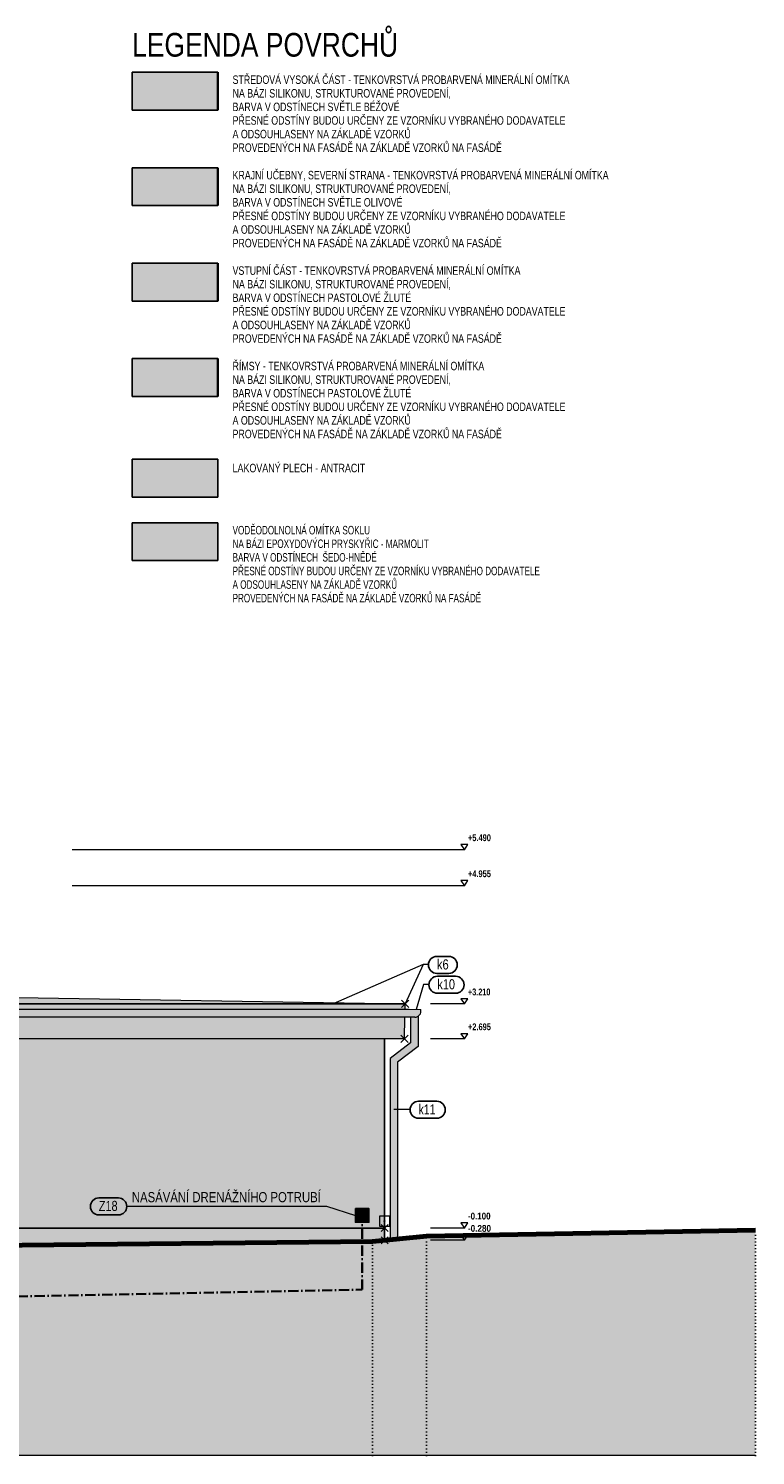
# Model space of a CAD drawing. Header units: millimetres. Extents: x -102573 to 74941, y -39020 to -17940.
# Tile 16 of 19: x 18522 to 29270, y -39020 to -17940. Entities that reach past the tile are written whole.
import ezdxf

# ---------------------------------------------------------------- set-up
doc = ezdxf.new("R2010")
doc.units = ezdxf.units.MM
doc.linetypes.add('Cerchovana_1', pattern=[250, 150, -50, 0, -50])
doc.linetypes.add('JIS_08_37', pattern=[50, 0, -50])
for name, color, linetype, lineweight in [('XR$1$POHLEDY - NOVÝ STAV_1', 7, 'Continuous', 25), ('XR$2$POHLEDY - KLEMPÍŘINA_1', 7, 'Continuous', 25), ('XR$3$POHLEDY - FILING_1', 7, 'Continuous', 25), ('XR$4$POHLEDY - LEGENDA_1', 7, 'Continuous', 25)]:
    doc.layers.add(name, color=color, linetype=linetype, lineweight=lineweight)
doc.styles.add('ARIAL', font='ARIAL.TTF')
doc.styles.add('ARIALNARROW', font='ARIALN.TTF')

# ---------------------------------------------------------------- blocks, each defined once
blk = doc.blocks.new('COMPLEX_ELEVATIONDIM_1')
at = {"layer": 'XR$1$POHLEDY - NOVÝ STAV_1', "color": 6, "linetype": 'Continuous', "lineweight": 13}
for p, q in [((17974, -30124), (18080, -30018)), ((17974, -30018), (18080, -30124)), ((24966, -30071), (19166, -30071)), ((25019, -29996), (24914, -29996)), ((24914, -29996), (24966, -30071)), ((24966, -30071), (25019, -29996)), ((24966, -30071), (24966, -30071)), ((24966, -30071), (24966, -30071)), ((24966, -30071), (24966, -30071)), ((24966, -30071), (24966, -30071)), ((17974, -30656), (18080, -30550)), ((17974, -30550), (18080, -30656)), ((25019, -30528), (24914, -30528)), ((24914, -30528), (24966, -30603)), ((24966, -30603), (25019, -30528)), ((24966, -30603), (19166, -30603)), ((24966, -30603), (24966, -30603)), ((24966, -30603), (24966, -30603)), ((24966, -30603), (24966, -30603)), ((24966, -30603), (24966, -30603)), ((24037, -32401), (24143, -32295)), ((24037, -32295), (24143, -32401)), ((24966, -32349), (24466, -32349)), ((25019, -32274), (24914, -32274)), ((24914, -32274), (24966, -32349)), ((24966, -32349), (25019, -32274)), ((24966, -32349), (24966, -32349)), ((24966, -32349), (24966, -32349)), ((24966, -32349), (24966, -32349)), ((24966, -32349), (24966, -32349)), ((24028, -32917), (24134, -32811)), ((24028, -32811), (24134, -32917)), ((24966, -32864), (24466, -32864)), ((25019, -32789), (24914, -32789)), ((24914, -32789), (24966, -32864)), ((24966, -32864), (25019, -32789)), ((24966, -32864), (24966, -32864)), ((24966, -32864), (24966, -32864)), ((24966, -32864), (24966, -32864)), ((24966, -32864), (24966, -32864)), ((23712, -35485), (23712, -35635)), ((23862, -35485), (23712, -35485)), ((23734, -35713), (23840, -35607)), ((23734, -35607), (23840, -35713)), ((23862, -35635), (23862, -35485)), ((25019, -35585), (24914, -35585)), ((24914, -35585), (24966, -35660)), ((24966, -35660), (25019, -35585)), ((23712, -35635), (23862, -35635)), ((23734, -35895), (23840, -35789)), ((23734, -35789), (23840, -35895)), ((24966, -35660), (24466, -35660)), ((25019, -35767), (24914, -35767)), ((24914, -35767), (24966, -35842)), ((24966, -35660), (24966, -35660)), ((24966, -35660), (24966, -35660)), ((24966, -35660), (24966, -35660)), ((24966, -35660), (24966, -35660)), ((24966, -35842), (25019, -35767)), ((24966, -35842), (24966, -35842)), ((24966, -35842), (24966, -35842)), ((24966, -35842), (24966, -35842)), ((24966, -35842), (24966, -35842))]:
    blk.add_line(p, q, dxfattribs=at)
blk.add_lwpolyline([(24966, -35842), (24894, -35842), (24894, -35842), (24466, -35842)], dxfattribs=at)
blk.add_circle((23787, -35560), 7.5, dxfattribs=at)
at = {"layer": 'XR$1$POHLEDY - NOVÝ STAV_1', "color": 6, "linetype": 'Continuous', "lineweight": 18, "char_height": 100, "attachment_point": 7, "style": 'ARIALNARROW'}
for s, insert, width in [('\\W0.96;\\fArial Narrow|i0|b1|c0|p0;+5.490', (25019, -29946), 389.4), ('\\W0.96;\\fArial Narrow|i0|b1|c0|p0;+4.955', (25019, -30478), 389.4), ('\\W0.94;\\fArial Narrow|i0|b1|c0|p0;+3.210', (25019, -32224), 388.58), ('\\W0.96;\\fArial Narrow|i0|b1|c0|p0;+2.695', (25019, -32739), 389.4), ('\\W1.03;\\fArial Narrow|i0|b1|c0|p0;-0.100', (25019, -35535), 392.67), ('\\W1.05;\\fArial Narrow|i0|b1|c0|p0;-0.280', (25019, -35717), 393.65)]:
    blk.add_mtext(s, dxfattribs=dict(at, insert=insert, width=width))

msp = doc.modelspace()

# ---------------------------------------------------------------- hatches: boundary and pattern name
at = {"layer": 'XR$3$POHLEDY - FILING_1', "linetype": 'Continuous', "lineweight": 13}
for color, points in [(252, [(-18421, -32349), (24090, -32349), (17807, -32246), (16855, -32246), (16855, -32103), (16755, -32103), (16755, -32246), (15471, -32246), (15471, -32103), (15371, -32103), (15371, -32246), (11248, -32246), (11248, -32103), (11148, -32103), (11148, -32246), (169, -32246), (169, -32103), (69, -32103), (69, -32246), (-5479, -32246), (-5479, -32103), (-5579, -32103), (-5579, -32246), (-9702, -32246), (-9702, -32103), (-9802, -32103), (-9802, -32246), (-11085, -32246), (-11085, -32103), (-11185, -32103), (-11185, -32246), (-12138, -32246)]), (254, [(23354, -35574), (23554, -35574), (23554, -35374), (23354, -35374)])]:
    msp.add_hatch(color=color, dxfattribs=at).paths.add_polyline_path(points, flags=0)
h = msp.add_hatch(dxfattribs=at)
h.set_pattern_fill('VZOR', scale=300, angle=45, style=0, pattern_type=2)
h.set_pattern_definition([(45, (-6e-14, 848.53), (-3e-14, 424.264), [300, -300]), (135, (-6e-14, 848.53), (-424.264, 3e-14), [300, -300])])
h.paths.add_polyline_path([(-18421, -32349), (24090, -32349), (17807, -32246), (16855, -32246), (16855, -32103), (16755, -32103), (16755, -32246), (15471, -32246), (15471, -32103), (15371, -32103), (15371, -32246), (11248, -32246), (11248, -32103), (11148, -32103), (11148, -32246), (169, -32246), (169, -32103), (69, -32103), (69, -32246), (-5479, -32246), (-5479, -32103), (-5579, -32103), (-5579, -32246), (-9702, -32246), (-9702, -32103), (-9802, -32103), (-9802, -32246), (-11085, -32246), (-11085, -32103), (-11185, -32103), (-11185, -32246), (-12138, -32246)], flags=0)
for color, points in [(252, [(-18420, -32429), (-1478, -32429), (-1478, -32422), (7127, -32422), (7127, -32429), (24089, -32429), (24090, -32349), (-18421, -32349)]), (251, [(24324, -32449), (24322, -32433), (24148, -32429), (7127, -32429), (7127, -32545), (24232, -32545), (24249, -32544), (24265, -32540), (24280, -32533), (24293, -32523), (24305, -32511), (24314, -32497), (24320, -32482), (24324, -32466)]), (252, [(7313, -32604), (7357, -32606), (7360, -32621), (7360, -32623), (7360, -32624), (7360, -32628), (7359, -32637), (7359, -32640), (7359, -32642), (7358, -32646), (7356, -32652), (7355, -32656), (7354, -32660), (7352, -32663), (7351, -32667), (7347, -32672), (7346, -32676), (7344, -32678), (7343, -32680), (7337, -32687), (7334, -32690), (7333, -32691), (7332, -32692), (7320, -32702), (7313, -32706), (7313, -32864), (24081, -32864), (24087, -32545), (7313, -32545)]), (251, [(24281, -32532), (24265, -32540), (24249, -32544), (24232, -32545), (24171, -32545), (24171, -32923), (23867, -33158), (23867, -35834), (23977, -35834), (23977, -33212), (24281, -32977)]), (253, [(23607, -35860), (23787, -35842), (23787, -35660), (7217, -35660), (7217, -35991), (9165, -36007)])]:
    msp.add_hatch(color=color, dxfattribs=at).paths.add_polyline_path(points)
h = msp.add_hatch(color=9, dxfattribs=at)
h.paths.add_polyline_path([(7313, -33231), (7217, -33352), (7217, -35660), (23787, -35660), (23787, -32864), (7313, -32864)])
h.paths.add_polyline_path([(7057, -33135), (7057, -35660), (7107, -35660), (7107, -33314), (7203, -33193), (7203, -32864), (7127, -32864), (7127, -33135)])
h.paths.add_polyline_path([(9427, -33110), (9427, -34460), (8427, -34460), (8427, -33110)], flags=16)
h.paths.add_polyline_path([(9877, -34460), (9877, -33110), (10877, -33110), (10877, -34460)], flags=16)
h.paths.add_polyline_path([(12327, -33110), (12327, -34460), (11327, -34460), (11327, -33110)], flags=16)
h.paths.add_polyline_path([(12777, -34460), (12777, -33110), (13777, -33110), (13777, -34460)], flags=16)
h.paths.add_polyline_path([(15227, -33110), (15227, -34460), (14227, -34460), (14227, -33110)], flags=16)
h.paths.add_polyline_path([(15677, -34460), (15677, -33110), (16677, -33110), (16677, -34460)], flags=16)
h = msp.add_hatch(dxfattribs=at)
h.set_pattern_fill('VZOR', scale=150, angle=315, style=0, pattern_type=2)
h.set_pattern_definition([(315, (424.26, -9e-14), (212.13203, -5e-14), [150, -150]), (45, (424.26, -9e-14), (5e-14, 212.13203), [150, -150])])
h.paths.add_polyline_path([(23354, -35574), (23554, -35574), (23554, -35374), (23354, -35374)], flags=0)
at = {"layer": 'XR$3$POHLEDY - FILING_1', "linetype": 'Continuous', "lineweight": 50}
msp.add_hatch(color=7, dxfattribs=at).paths.add_polyline_path([(7057, -35910), (4101, -35950), (3772, -35956), (1152, -36000), (-1408, -36000), (-1408, -37440), (-2528, -37460), (-2678, -37460), (-10336, -36890), (-10878, -36890), (-10878, -36850), (-11428, -36809), (-18078, -36590), (-19290, -36580), (-25583, -37200), (-25583, -39020), (29270, -39020), (29270, -35690), (24407, -35780), (23607, -35860), (9165, -36007), (7057, -35990)])
at = {"layer": 'XR$4$POHLEDY - LEGENDA_1', "linetype": 'Continuous', "lineweight": 13}
for color, points in [(254, [(21320, -18586), (20053, -18586), (20053, -19146), (21320, -19146)]), (9, [(21320, -19996), (20053, -19996), (20053, -20556), (21320, -20556)]), (41, [(21320, -21406), (20053, -21406), (20053, -21966), (21320, -21966)]), (252, [(21320, -22816), (20053, -22816), (20053, -23376), (21320, -23376)])]:
    msp.add_hatch(color=color, dxfattribs=at).paths.add_polyline_path(points)
at = {"layer": 'XR$4$POHLEDY - LEGENDA_1', "linetype": 'Continuous', "lineweight": 25}
for color, points in [(251, [(21320, -24301), (20053, -24301), (20053, -24861), (21320, -24861)]), (253, [(21320, -25240), (20053, -25240), (20053, -25800), (21320, -25800)])]:
    msp.add_hatch(color=color, dxfattribs=at).paths.add_polyline_path(points)

# ---------------------------------------------------------------- linework, layer by layer
at = {"layer": 'XR$1$POHLEDY - NOVÝ STAV_1', "color": 6, "linetype": 'Continuous', "lineweight": 13}
for p, q in [((24355, -31768), (23024, -32349)), ((24355, -31768), (24090, -32349)), ((24435, -31768), (24355, -31768)), ((24362, -32061), (24252, -32431)), ((24442, -32061), (24362, -32061)), ((24164, -33908), (23924, -33908)), ((19980, -35336), (22930, -35336)), ((22930, -35336), (23354, -35474))]:
    msp.add_line(p, q, dxfattribs=at)
at = {"layer": 'XR$1$POHLEDY - NOVÝ STAV_1', "color": 6, "linetype": 'Continuous', "lineweight": 25}
for p, q in [((24737, -31648), (24560, -31648)), ((24737, -31898), (24560, -31898)), ((24837, -31941), (24567, -31941)), ((24837, -32191), (24567, -32191)), ((24559, -33788), (24289, -33788)), ((24559, -34038), (24289, -34038)), ((19850, -35216), (19561, -35216)), ((19850, -35466), (19561, -35466))]:
    msp.add_line(p, q, dxfattribs=at)
at = {"layer": 'XR$1$POHLEDY - NOVÝ STAV_1', "color": 7, "linetype": 'Continuous', "lineweight": 13}
for p, q in [((17807, -32246), (24090, -32349)), ((-18421, -32349), (24090, -32349)), ((24090, -32349), (16967, -32349)), ((24089, -32429), (24090, -32349)), ((24081, -32864), (24087, -32545)), ((24081, -32864), (7313, -32864))]:
    msp.add_line(p, q, dxfattribs=at)
at = {"layer": 'XR$1$POHLEDY - NOVÝ STAV_1', "color": 7, "linetype": 'Continuous', "lineweight": 25}
for p, q in [((23787, -32864), (23787, -35842)), ((7217, -35660), (23607, -35660)), ((23607, -35660), (7217, -35660)), ((23787, -35660), (11322, -35660))]:
    msp.add_line(p, q, dxfattribs=at)
at = {"layer": 'XR$1$POHLEDY - NOVÝ STAV_1', "color": 5, "linetype": 'Cerchovana_1', "lineweight": 35}
for p, q in [((23454, -36570), (23454, -35549)), ((7359, -36892), (23454, -36570))]:
    msp.add_line(p, q, dxfattribs=at)
at = {"layer": 'XR$1$POHLEDY - NOVÝ STAV_1', "color": 7, "linetype": 'Continuous', "lineweight": 70}
for p, q in [((24407, -35780), (23607, -35860)), ((29270, -35690), (24407, -35780)), ((23607, -35860), (9252, -36008))]:
    msp.add_line(p, q, dxfattribs=at)
at = {"layer": 'XR$1$POHLEDY - NOVÝ STAV_1', "color": 5, "linetype": 'JIS_08_37', "lineweight": 13}
for p, q in [((24407, -39020), (24407, -35780)), ((29270, -39020), (29270, -35690)), ((23607, -39020), (23607, -35860))]:
    msp.add_line(p, q, dxfattribs=at)
at = {"layer": 'XR$1$POHLEDY - NOVÝ STAV_1', "color": 5, "linetype": 'Continuous', "lineweight": 13}
msp.add_line((29270, -39020), (-25583, -39020), dxfattribs=at)
at = {"layer": 'XR$1$POHLEDY - NOVÝ STAV_1', "color": 8, "linetype": 'Continuous', "lineweight": 25}
msp.add_lwpolyline([(23354, -35374), (23554, -35374), (23554, -35574), (23354, -35574), (23354, -35374)], close=True, dxfattribs=at)
at = {"layer": 'XR$1$POHLEDY - NOVÝ STAV_1', "color": 5, "linetype": 'Cerchovana_1', "lineweight": 13}
msp.add_circle((23454, -35474), 75, dxfattribs=at)
at = {"layer": 'XR$1$POHLEDY - NOVÝ STAV_1', "color": 6, "linetype": 'Continuous', "lineweight": 25}
for centre, start, end in [((24560, -31773), 90, 270), ((24737, -31773), 270, 90), ((24567, -32066), 90, 270), ((24837, -32066), 270, 90), ((24289, -33913), 90, 270), ((24559, -33913), 270, 90), ((19561, -35341), 90, 270), ((19850, -35341), 270, 90)]:
    msp.add_arc(centre, 125, start, end, dxfattribs=at)
at = {"layer": 'XR$2$POHLEDY - KLEMPÍŘINA_1', "color": 251, "linetype": 'Continuous', "lineweight": 13}
for p, q in [((7127, -32429), (24148, -32429)), ((24148, -32429), (24322, -32433)), ((24232, -32545), (7127, -32545)), ((24171, -32545), (24171, -32923)), ((24281, -32532), (24281, -32977)), ((24171, -32923), (23867, -33158)), ((24281, -32977), (23977, -33212)), ((23867, -33158), (23867, -35834)), ((23977, -33212), (23977, -35834)), ((23867, -35834), (23977, -35834))]:
    msp.add_line(p, q, dxfattribs=at)
msp.add_arc((24234, -32455), 90, 268.6227, 14.005, dxfattribs=at)
at = {"layer": 'XR$4$POHLEDY - LEGENDA_1', "color": 7, "linetype": 'Continuous', "lineweight": 25}
for p, q in [((21320, -18586), (20053, -18586)), ((20053, -18586), (20053, -19146)), ((21320, -19146), (21320, -18586)), ((20053, -19146), (21320, -19146)), ((21320, -19996), (20053, -19996)), ((20053, -19996), (20053, -20556)), ((21320, -20556), (21320, -19996)), ((20053, -20556), (21320, -20556)), ((21320, -21406), (20053, -21406)), ((20053, -21406), (20053, -21966)), ((21320, -21966), (21320, -21406)), ((20053, -21966), (21320, -21966)), ((21320, -22816), (20053, -22816)), ((20053, -22816), (20053, -23376)), ((21320, -23376), (21320, -22816)), ((20053, -23376), (21320, -23376)), ((21320, -24301), (20053, -24301)), ((20053, -24301), (20053, -24861)), ((21320, -24861), (21320, -24301)), ((20053, -24861), (21320, -24861)), ((21320, -25240), (20053, -25240)), ((20053, -25240), (20053, -25800)), ((21320, -25800), (21320, -25240)), ((20053, -25800), (21320, -25800))]:
    msp.add_line(p, q, dxfattribs=at)
at = {"layer": 'XR$4$POHLEDY - LEGENDA_1', "color": 7, "linetype": 'Continuous', "lineweight": 35}
for p, q in [((21320, -18586), (21320, -19146)), ((21320, -19996), (21320, -20556)), ((21320, -21406), (21320, -21966)), ((21320, -22816), (21320, -23376))]:
    msp.add_line(p, q, dxfattribs=at)

# ---------------------------------------------------------------- block references
at = {"layer": 'XR$1$POHLEDY - NOVÝ STAV_1', "color": 6, "linetype": 'Continuous', "lineweight": 13}
msp.add_blockref('COMPLEX_ELEVATIONDIM_1', (0, 0), dxfattribs=at)

# ---------------------------------------------------------------- texts
at = {"layer": 'XR$1$POHLEDY - NOVÝ STAV_1', "color": 6, "linetype": 'Continuous', "lineweight": 25, "char_height": 150, "attachment_point": 7, "style": 'ARIAL'}
for s, insert, width in [('\\W0.79;k6', (24560, -31843), 236.53), ('\\W0.77;k10', (24567, -32136), 327.98), ('\\W0.74;k11', (24289, -33983), 326.14), ('\\W0.80;NASÁVÁNÍ DRENÁŽNÍHO POTRUBÍ', (20050, -35281), 2860.13), ('\\W0.77;Z18', (19561, -35411), 346.68)]:
    msp.add_mtext(s, dxfattribs=dict(at, insert=insert, width=width))
at = {"layer": 'XR$4$POHLEDY - LEGENDA_1', "color": 7, "linetype": 'Continuous', "lineweight": 70, "insert": (20053, -18360), "char_height": 350, "width": 4088.46, "attachment_point": 7, "style": 'ARIAL'}
msp.add_mtext('\\W0.80;LEGENDA POVRCHŮ', dxfattribs=at)
at = {"layer": 'XR$4$POHLEDY - LEGENDA_1', "color": 7, "linetype": 'Continuous', "lineweight": 25, "char_height": 125, "attachment_point": 1, "line_spacing_factor": 0.963855, "style": 'ARIALNARROW'}
for s, insert, width in [('\\W0.91;STŘEDOVÁ VYSOKÁ ČÁST - TENKOVRSTVÁ PROBARVENÁ MINERÁLNÍ OMÍTKA\\PNA BÁZI SILIKONU, STRUKTUROVANÉ PROVEDENÍ,\\PBARVA V ODSTÍNECH SVĚTLE BÉŽOVÉ\\PPŘESNÉ ODSTÍNY BUDOU URČENY ZE VZORNÍKU VYBRANÉHO DODAVATELE\\PA ODSOUHLASENY NA ZÁKLADĚ VZORKŮ\\PPROVEDENÝCH NA FASÁDĚ NA ZÁKLADĚ VZORKŮ NA FASÁDĚ', (21539, -18633), 5053.71), ('\\W0.91;KRAJNÍ UČEBNY, SEVERNÍ STRANA - TENKOVRSTVÁ PROBARVENÁ MINERÁLNÍ OMÍTKA\\PNA BÁZI SILIKONU, STRUKTUROVANÉ PROVEDENÍ,\\PBARVA V ODSTÍNECH SVĚTLE OLIVOVÉ\\PPŘESNÉ ODSTÍNY BUDOU URČENY ZE VZORNÍKU VYBRANÉHO DODAVATELE\\PA ODSOUHLASENY NA ZÁKLADĚ VZORKŮ\\PPROVEDENÝCH NA FASÁDĚ NA ZÁKLADĚ VZORKŮ NA FASÁDĚ', (21539, -20043), 5647.17), ('\\W0.91;VSTUPNÍ ČÁST - TENKOVRSTVÁ PROBARVENÁ MINERÁLNÍ OMÍTKA\\PNA BÁZI SILIKONU, STRUKTUROVANÉ PROVEDENÍ,\\PBARVA V ODSTÍNECH PASTOLOVÉ ŽLUTÉ\\PPŘESNÉ ODSTÍNY BUDOU URČENY ZE VZORNÍKU VYBRANÉHO DODAVATELE\\PA ODSOUHLASENY NA ZÁKLADĚ VZORKŮ\\PPROVEDENÝCH NA FASÁDĚ NA ZÁKLADĚ VZORKŮ NA FASÁDĚ', (21539, -21453), 4870.5), ('\\W0.91;ŘÍMSY - TENKOVRSTVÁ PROBARVENÁ MINERÁLNÍ OMÍTKA\\PNA BÁZI SILIKONU, STRUKTUROVANÉ PROVEDENÍ,\\PBARVA V ODSTÍNECH PASTOLOVÉ ŽLUTÉ\\PPŘESNÉ ODSTÍNY BUDOU URČENY ZE VZORNÍKU VYBRANÉHO DODAVATELE\\PA ODSOUHLASENY NA ZÁKLADĚ VZORKŮ\\PPROVEDENÝCH NA FASÁDĚ NA ZÁKLADĚ VZORKŮ NA FASÁDĚ', (21539, -22863), 4869.97), ('\\W0.84;VODĚODOLNOLNÁ OMÍTKA SOKLU\\PNA BÁZI EPOXYDOVÝCH PRYSKYŘIC - MARMOLIT\\PBARVA V ODSTÍNECH  ŠEDO-HNĚDÉ\\PPŘESNÉ ODSTÍNY BUDOU URČENY ZE VZORNÍKU VYBRANÉHO DODAVATELE\\PA ODSOUHLASENY NA ZÁKLADĚ VZORKŮ\\PPROVEDENÝCH NA FASÁDĚ NA ZÁKLADĚ VZORKŮ NA FASÁDĚ', (21539, -25288), 4865.74)]:
    msp.add_mtext(s, dxfattribs=dict(at, insert=insert, width=width))
at = {"layer": 'XR$4$POHLEDY - LEGENDA_1', "color": 7, "linetype": 'Continuous', "lineweight": 25, "insert": (21539, -24497), "char_height": 125, "width": 2024.28, "attachment_point": 7, "style": 'ARIALNARROW'}
msp.add_mtext('\\W0.92;LAKOVANÝ PLECH - ANTRACIT', dxfattribs=at)

doc.saveas('drawing.dxf')
